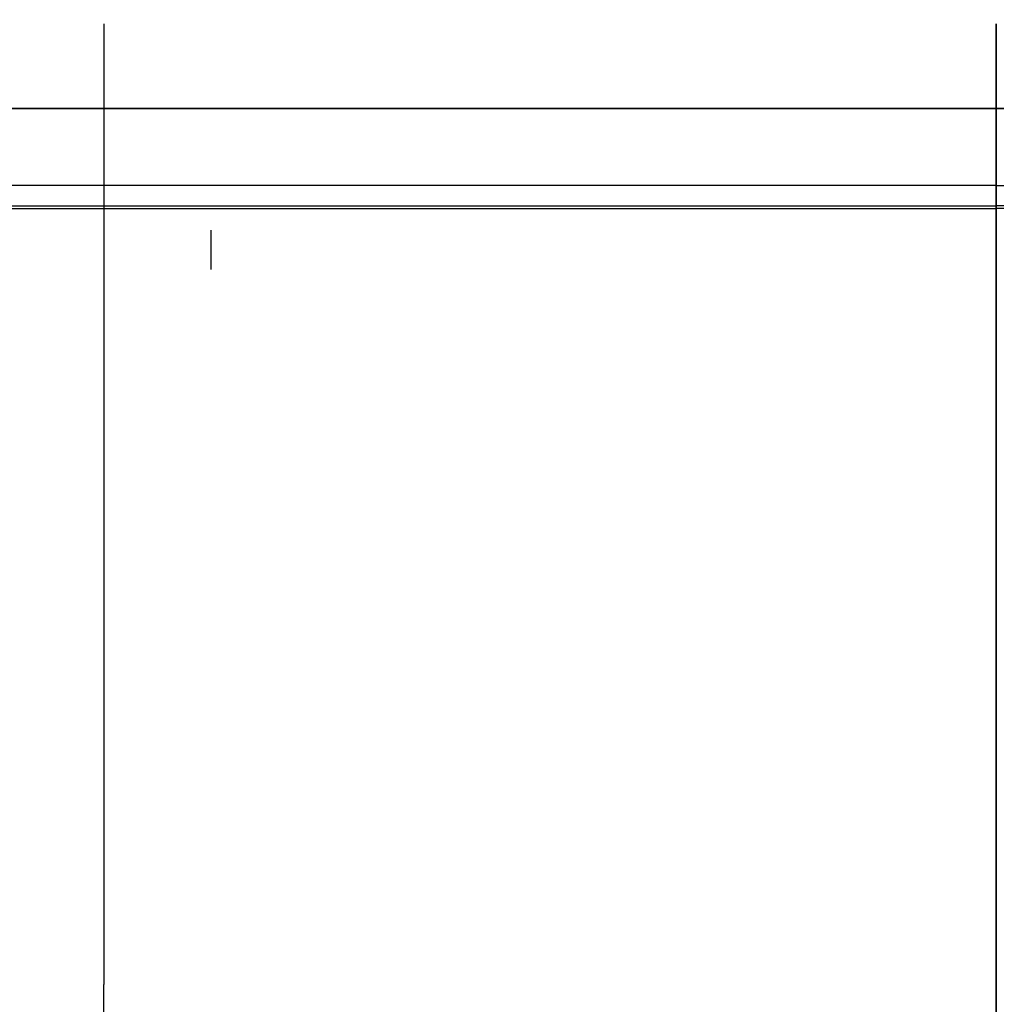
# Model space of a CAD drawing. Header units: millimetres. Extents: x -1690 to 192, y -898 to 54.
# Tile 140 of 256: x -1220 to -749, y -432 to 43. Entities that reach past the tile are written whole.
import ezdxf

# ---------------------------------------------------------------- set-up
doc = ezdxf.new("R2010")
doc.units = ezdxf.units.MM
doc.header["$MEASUREMENT"] = 0
doc.layers.add('OVIDIO 186x93x72h', color=7, linetype='Continuous')

msp = doc.modelspace()

# ---------------------------------------------------------------- linework, layer by layer
at = {"layer": 'OVIDIO 186x93x72h', "extrusion": (0, 1, 0)}
for points in [[(1663.79, 717.33), (749.11, 717.33)], [(-165.57, 717.33), (749.11, 717.33)], [(1663.79, 716.99), (749.11, 716.99)], [(749.11, 718.87), (1663.79, 718.87)], [(749.11, 717.37), (1663.79, 717.37)], [(1663.79, 717.37), (749.11, 717.37)], [(1663.79, 718.87), (749.11, 718.87)], [(749.11, 715.08), (1663.41, 715.08)], [(1663.41, 715.08), (749.11, 715.08)], [(749.11, 715.08), (-165.19, 715.08)], [(-165.19, 715.08), (749.11, 715.08)], [(-165.57, 716.99), (749.11, 716.99)], [(-165.57, 718.87), (749.11, 718.87)], [(-165.57, 717.37), (749.11, 717.37)], [(749.11, 717.37), (-165.57, 717.37)], [(749.11, 718.87), (-165.57, 718.87)], [(749.11, 695.67), (1591.14, 695.67)], [(749.11, 697.01), (1591.14, 697.01)], [(749.11, 695.67), (-92.91, 695.67)], [(749.11, 697.01), (-92.91, 697.01)], [(1525.69, 676.26), (749.11, 676.26)], [(749.11, 676.26), (1525.69, 676.26)], [(749.11, 677.6), (1525.69, 677.6)], [(1525.69, 677.6), (749.11, 677.6)], [(1525.69, 677.82), (749.11, 677.82)], [(749.11, 677.82), (1525.69, 677.82)], [(749.11, 676.15), (1525.69, 676.15)], [(-27.47, 676.26), (749.11, 676.26)], [(749.11, 676.26), (-27.47, 676.26)], [(-27.47, 677.6), (749.11, 677.6)], [(749.11, 677.6), (-27.47, 677.6)], [(749.11, 677.82), (-27.47, 677.82)], [(-27.47, 677.82), (749.11, 677.82)], [(749.11, 676.15), (-27.47, 676.15)], [(1525.69, 677.15), (749.11, 677.15)], [(749.11, 677.15), (1525.69, 677.15)], [(-27.47, 677.15), (749.11, 677.15)], [(749.11, 677.15), (-27.47, 677.15)], [(749.11, 715.96), (1577.44, 715.96)], [(1577.44, 715.96), (749.11, 715.96)], [(688.73, 659.2), (1449.68, 659.2)], [(688.73, 658.03), (1449.68, 658.03)], [(-79.22, 715.96), (749.11, 715.96)], [(749.11, 715.96), (-79.22, 715.96)], [(1577.44, 715.29), (749.11, 715.29)], [(749.11, 715.29), (1577.44, 715.29)], [(749.11, 715.87), (1576.04, 715.87)], [(1576.04, 715.87), (749.11, 715.87)], [(749.11, 717.37), (1576.04, 717.37)], [(1576.04, 717.37), (749.11, 717.37)], [(749.11, 715.29), (-79.22, 715.29)], [(-79.22, 715.29), (749.11, 715.29)], [(-77.82, 717.37), (749.11, 717.37)], [(749.11, 717.37), (-77.82, 717.37)], [(-77.82, 715.87), (749.11, 715.87)], [(749.11, 715.87), (-77.82, 715.87)], [(1566.68, 715.87), (749.11, 715.87)], [(1566.68, 717.37), (749.11, 717.37)], [(-68.46, 717.37), (749.11, 717.37)], [(-68.46, 715.87), (749.11, 715.87)], [(749.11, 715.87), (1552.27, 715.87)], [(749.11, 717.37), (1552.27, 717.37)], [(1552.27, 715.87), (749.11, 715.87)], [(1552.27, 716.62), (749.11, 716.62)], [(1552.27, 717.37), (749.11, 717.37)], [(749.11, 717.37), (-54.05, 717.37)], [(749.11, 715.87), (-54.05, 715.87)], [(-54.05, 717.37), (749.11, 717.37)], [(-54.05, 716.62), (749.11, 716.62)], [(-54.05, 715.87), (749.11, 715.87)], [(1676.99, 718.87), (749.11, 718.87)], [(749.11, 717.37), (1676.99, 717.37)], [(1676.99, 717.37), (749.11, 717.37)], [(749.11, 718.87), (1676.99, 718.87)], [(-178.77, 718.87), (749.11, 718.87)], [(749.11, 717.37), (-178.77, 717.37)], [(749.11, 718.87), (-178.77, 718.87)], [(-178.77, 717.37), (749.11, 717.37)]]:
    msp.add_lwpolyline(points, dxfattribs=at)
at = {"layer": 'OVIDIO 186x93x72h', "extrusion": (1, 0, 0)}
for points in [[(40.79, 718.87), (40.83, 718.87), (40.87, 718.87), (40.91, 718.87), (40.95, 718.87), (40.99, 718.86), (41.03, 718.86), (41.07, 718.85), (41.11, 718.85), (41.15, 718.84), (41.19, 718.83), (41.23, 718.82), (41.27, 718.81), (41.31, 718.8), (41.35, 718.79), (41.39, 718.78), (41.43, 718.77), (41.47, 718.75), (41.51, 718.74), (41.55, 718.72), (41.59, 718.71), (41.63, 718.69), (41.67, 718.67), (41.71, 718.65), (41.75, 718.63), (41.79, 718.61), (41.82, 718.59), (41.86, 718.56), (41.9, 718.54), (41.93, 718.52), (41.97, 718.49), (42, 718.46), (42.04, 718.44), (42.07, 718.41), (42.1, 718.38), (42.14, 718.35), (42.17, 718.32), (42.2, 718.29), (42.23, 718.26), (42.26, 718.23), (42.29, 718.2), (42.32, 718.17), (42.34, 718.13), (42.37, 718.1), (42.4, 718.07), (42.42, 718.03), (42.44, 718), (42.47, 717.96), (42.49, 717.93), (42.51, 717.89), (42.53, 717.85), (42.55, 717.82), (42.57, 717.78), (42.59, 717.74), (42.61, 717.71), (42.62, 717.67), (42.64, 717.63), (42.66, 717.6), (42.67, 717.56), (42.68, 717.52), (42.7, 717.48), (42.71, 717.45), (42.72, 717.41), (42.73, 717.37), (42.74, 717.33), (42.75, 717.3), (42.75, 717.26), (42.76, 717.22), (42.77, 717.18), (42.77, 717.14), (42.78, 717.1), (42.78, 717.06), (42.78, 717.02), (42.79, 716.98), (42.79, 716.94), (42.79, 716.9), (42.79, 716.86), (42.79, 716.82), (42.79, 716.78), (42.79, 716.73), (42.78, 716.69), (42.78, 716.65), (42.77, 716.61), (42.77, 716.57), (42.76, 716.52), (42.75, 716.48), (42.74, 716.44), (42.73, 716.4), (42.72, 716.36), (42.71, 716.32), (42.7, 716.27), (42.68, 716.23), (42.67, 716.19), (42.66, 716.15), (42.64, 716.11), (42.62, 716.07), (42.6, 716.03), (42.59, 715.99), (42.57, 715.95), (42.55, 715.92), (42.52, 715.88), (42.5, 715.84), (42.48, 715.8), (42.46, 715.77), (42.43, 715.73), (42.41, 715.7), (42.38, 715.66), (42.35, 715.63), (42.33, 715.59), (42.3, 715.56), (42.27, 715.53), (42.24, 715.5), (42.21, 715.47), (42.18, 715.44), (42.15, 715.41), (42.12, 715.38), (42.09, 715.35), (42.06, 715.33), (42.02, 715.3), (41.99, 715.27), (41.96, 715.25), (41.93, 715.23), (41.89, 715.2), (41.86, 715.18), (41.82, 715.16), (41.79, 715.14), (41.75, 715.12), (41.72, 715.1), (41.68, 715.08)], [(40.79, 718.87), (40.83, 718.87), (40.87, 718.87), (40.91, 718.87), (40.95, 718.87), (40.99, 718.86), (41.03, 718.86), (41.07, 718.85), (41.11, 718.85), (41.15, 718.84), (41.19, 718.83), (41.23, 718.83), (41.27, 718.82), (41.31, 718.81), (41.35, 718.79), (41.39, 718.78), (41.43, 718.77), (41.47, 718.75), (41.51, 718.74), (41.55, 718.72), (41.59, 718.71), (41.63, 718.69), (41.67, 718.67), (41.7, 718.65), (41.74, 718.63), (41.78, 718.61), (41.82, 718.59), (41.85, 718.57), (41.89, 718.54), (41.93, 718.52), (41.96, 718.49), (42, 718.47), (42.03, 718.44), (42.07, 718.41), (42.1, 718.39), (42.13, 718.36), (42.16, 718.33), (42.19, 718.3), (42.22, 718.27), (42.25, 718.24), (42.28, 718.2), (42.31, 718.17), (42.34, 718.14), (42.37, 718.11), (42.39, 718.07), (42.42, 718.04), (42.44, 718), (42.47, 717.97), (42.49, 717.93), (42.51, 717.89), (42.53, 717.86), (42.55, 717.82), (42.57, 717.79), (42.59, 717.75), (42.61, 717.71), (42.62, 717.67), (42.64, 717.64), (42.65, 717.6), (42.67, 717.56), (42.68, 717.52), (42.69, 717.48), (42.71, 717.45), (42.72, 717.41), (42.73, 717.37), (42.74, 717.33), (42.75, 717.3), (42.75, 717.26), (42.76, 717.22), (42.77, 717.18), (42.77, 717.14), (42.78, 717.1), (42.78, 717.06), (42.78, 717.02), (42.79, 716.98), (42.79, 716.94), (42.79, 716.9), (42.79, 716.85), (42.79, 716.81), (42.79, 716.77), (42.78, 716.73), (42.78, 716.69), (42.78, 716.65), (42.77, 716.6), (42.77, 716.56), (42.76, 716.52), (42.75, 716.48), (42.74, 716.43), (42.73, 716.39), (42.72, 716.35), (42.71, 716.31), (42.7, 716.27), (42.68, 716.23), (42.67, 716.19), (42.65, 716.15), (42.64, 716.11), (42.62, 716.07), (42.6, 716.03), (42.58, 715.99), (42.56, 715.95), (42.54, 715.91), (42.52, 715.87), (42.5, 715.83), (42.48, 715.8), (42.45, 715.76), (42.43, 715.73), (42.4, 715.69), (42.38, 715.66), (42.35, 715.62), (42.32, 715.59), (42.3, 715.56), (42.27, 715.53), (42.24, 715.49), (42.21, 715.46), (42.18, 715.43), (42.15, 715.41), (42.12, 715.38), (42.09, 715.35), (42.05, 715.32), (42.02, 715.3), (41.99, 715.27), (41.96, 715.25), (41.92, 715.23), (41.89, 715.2), (41.86, 715.18), (41.82, 715.16), (41.79, 715.14), (41.75, 715.12), (41.72, 715.1), (41.68, 715.08)], [(41.68, 715.08), (41.72, 715.1), (41.75, 715.12), (41.79, 715.14), (41.82, 715.16), (41.86, 715.18), (41.89, 715.2), (41.92, 715.23), (41.96, 715.25), (41.99, 715.27), (42.02, 715.3), (42.05, 715.32), (42.09, 715.35), (42.12, 715.38), (42.15, 715.41), (42.18, 715.43), (42.21, 715.46), (42.24, 715.49), (42.27, 715.53), (42.3, 715.56), (42.32, 715.59), (42.35, 715.62), (42.38, 715.66), (42.4, 715.69), (42.43, 715.73), (42.45, 715.76), (42.48, 715.8), (42.5, 715.83), (42.52, 715.87), (42.54, 715.91), (42.56, 715.95), (42.58, 715.99), (42.6, 716.03), (42.62, 716.07), (42.64, 716.11), (42.65, 716.15), (42.67, 716.19), (42.68, 716.23), (42.7, 716.27), (42.71, 716.31), (42.72, 716.35), (42.73, 716.39), (42.74, 716.43), (42.75, 716.48), (42.76, 716.52), (42.77, 716.56), (42.77, 716.6), (42.78, 716.65), (42.78, 716.69), (42.78, 716.73), (42.79, 716.77), (42.79, 716.81), (42.79, 716.85), (42.79, 716.9), (42.79, 716.94), (42.79, 716.98), (42.78, 717.02), (42.78, 717.06), (42.78, 717.1), (42.77, 717.14), (42.77, 717.18), (42.76, 717.22), (42.75, 717.26), (42.75, 717.3), (42.74, 717.33), (42.73, 717.37), (42.72, 717.41), (42.71, 717.45), (42.69, 717.48), (42.68, 717.52), (42.67, 717.56), (42.65, 717.6), (42.64, 717.64), (42.62, 717.67), (42.61, 717.71), (42.59, 717.75), (42.57, 717.79), (42.55, 717.82), (42.53, 717.86), (42.51, 717.89), (42.49, 717.93), (42.47, 717.97), (42.44, 718), (42.42, 718.04), (42.39, 718.07), (42.37, 718.11), (42.34, 718.14), (42.31, 718.17), (42.28, 718.2), (42.25, 718.24), (42.22, 718.27), (42.19, 718.3), (42.16, 718.33), (42.13, 718.36), (42.1, 718.39), (42.07, 718.41), (42.03, 718.44), (42, 718.47), (41.96, 718.49), (41.93, 718.52), (41.89, 718.54), (41.85, 718.57), (41.82, 718.59), (41.78, 718.61), (41.74, 718.63), (41.7, 718.65), (41.67, 718.67), (41.63, 718.69), (41.59, 718.71), (41.55, 718.72), (41.51, 718.74), (41.47, 718.75), (41.43, 718.77), (41.39, 718.78), (41.35, 718.79), (41.31, 718.81), (41.27, 718.82), (41.23, 718.83), (41.19, 718.83), (41.15, 718.84), (41.11, 718.85), (41.07, 718.85), (41.03, 718.86), (40.99, 718.86), (40.95, 718.87), (40.91, 718.87), (40.87, 718.87), (40.83, 718.87), (40.79, 718.87)], [(40.79, 717.37), (40.8, 717.37), (40.81, 717.37), (40.82, 717.37), (40.83, 717.37), (40.84, 717.37), (40.85, 717.37), (40.86, 717.37), (40.87, 717.37), (40.88, 717.37), (40.89, 717.36), (40.9, 717.36), (40.91, 717.36), (40.92, 717.36), (40.93, 717.35), (40.94, 717.35), (40.95, 717.35), (40.96, 717.34), (40.97, 717.34), (40.98, 717.34), (40.99, 717.33), (41, 717.33), (41.01, 717.32), (41.02, 717.32), (41.03, 717.31), (41.04, 717.31), (41.05, 717.3), (41.06, 717.3), (41.07, 717.29), (41.08, 717.28), (41.08, 717.28), (41.09, 717.27), (41.1, 717.26), (41.11, 717.26), (41.12, 717.25), (41.13, 717.24), (41.13, 717.24), (41.14, 717.23), (41.15, 717.22), (41.16, 717.21), (41.16, 717.21), (41.17, 717.2), (41.18, 717.19), (41.19, 717.18), (41.19, 717.17), (41.2, 717.16), (41.2, 717.15), (41.21, 717.15), (41.22, 717.14), (41.22, 717.13), (41.23, 717.12), (41.23, 717.11), (41.24, 717.1), (41.24, 717.09), (41.24, 717.08), (41.25, 717.07), (41.25, 717.06), (41.26, 717.05), (41.26, 717.04), (41.26, 717.04), (41.27, 717.03), (41.27, 717.02), (41.27, 717.01), (41.27, 717), (41.28, 716.99), (41.28, 716.98), (41.28, 716.97), (41.28, 716.96), (41.28, 716.95), (41.29, 716.94), (41.29, 716.93), (41.29, 716.92), (41.29, 716.91), (41.29, 716.9), (41.29, 716.89), (41.29, 716.88), (41.29, 716.87), (41.29, 716.86), (41.29, 716.85), (41.29, 716.84), (41.29, 716.83), (41.29, 716.82), (41.29, 716.81), (41.28, 716.8), (41.28, 716.79), (41.28, 716.78), (41.28, 716.77), (41.28, 716.75), (41.27, 716.74), (41.27, 716.73), (41.27, 716.72), (41.26, 716.71), (41.26, 716.7), (41.26, 716.69), (41.25, 716.68), (41.25, 716.67), (41.24, 716.66), (41.24, 716.65), (41.23, 716.64), (41.23, 716.63), (41.22, 716.62), (41.22, 716.62), (41.21, 716.61), (41.21, 716.6), (41.2, 716.59), (41.19, 716.58), (41.19, 716.57), (41.18, 716.56), (41.17, 716.55), (41.17, 716.55), (41.16, 716.54), (41.15, 716.53), (41.15, 716.52), (41.14, 716.51), (41.13, 716.51), (41.12, 716.5), (41.12, 716.49), (41.11, 716.49), (41.1, 716.48), (41.09, 716.47), (41.08, 716.47), (41.07, 716.46), (41.07, 716.46), (41.06, 716.45), (41.05, 716.45), (41.04, 716.44), (41.03, 716.44), (41.02, 716.43), (41.01, 716.43)], [(41.68, 715.08), (-35.97, 676.26)], [(41.01, 716.43), (-36.64, 677.6)], [(41.68, 715.08), (-35.97, 676.26)], [(-35.97, 676.26), (41.68, 715.08)], [(41.01, 716.43), (41.02, 716.43), (41.03, 716.44), (41.04, 716.44), (41.05, 716.45), (41.06, 716.45), (41.06, 716.46), (41.07, 716.46), (41.08, 716.47), (41.09, 716.47), (41.1, 716.48), (41.11, 716.49), (41.11, 716.49), (41.12, 716.5), (41.13, 716.51), (41.14, 716.51), (41.14, 716.52), (41.15, 716.53), (41.16, 716.54), (41.17, 716.55), (41.17, 716.55), (41.18, 716.56), (41.19, 716.57), (41.19, 716.58), (41.2, 716.59), (41.21, 716.6), (41.21, 716.61), (41.22, 716.61), (41.22, 716.62), (41.23, 716.63), (41.23, 716.64), (41.24, 716.65), (41.24, 716.66), (41.25, 716.67), (41.25, 716.68), (41.26, 716.69), (41.26, 716.7), (41.26, 716.71), (41.27, 716.72), (41.27, 716.73), (41.27, 716.74), (41.27, 716.75), (41.28, 716.76), (41.28, 716.78), (41.28, 716.79), (41.28, 716.8), (41.28, 716.81), (41.29, 716.82), (41.29, 716.83), (41.29, 716.84), (41.29, 716.85), (41.29, 716.86), (41.29, 716.87), (41.29, 716.88), (41.29, 716.89), (41.29, 716.9), (41.29, 716.91), (41.29, 716.92), (41.29, 716.93), (41.29, 716.94), (41.28, 716.95), (41.28, 716.96), (41.28, 716.97), (41.28, 716.98), (41.28, 716.99), (41.27, 717), (41.27, 717.01), (41.27, 717.02), (41.27, 717.03), (41.26, 717.04), (41.26, 717.05), (41.26, 717.06), (41.25, 717.06), (41.25, 717.07), (41.24, 717.08), (41.24, 717.09), (41.23, 717.1), (41.23, 717.11), (41.22, 717.12), (41.22, 717.13), (41.21, 717.14), (41.21, 717.15), (41.2, 717.16), (41.2, 717.16), (41.19, 717.17), (41.18, 717.18), (41.18, 717.19), (41.17, 717.2), (41.16, 717.21), (41.16, 717.21), (41.15, 717.22), (41.14, 717.23), (41.13, 717.24), (41.12, 717.24), (41.12, 717.25), (41.11, 717.26), (41.1, 717.27), (41.09, 717.27), (41.08, 717.28), (41.07, 717.29), (41.06, 717.29), (41.06, 717.3), (41.05, 717.3), (41.04, 717.31), (41.03, 717.31), (41.02, 717.32), (41.01, 717.32), (41, 717.33), (40.99, 717.33), (40.98, 717.34), (40.97, 717.34), (40.96, 717.34), (40.95, 717.35), (40.94, 717.35), (40.93, 717.35), (40.92, 717.36), (40.91, 717.36), (40.9, 717.36), (40.89, 717.36), (40.88, 717.37), (40.87, 717.37), (40.86, 717.37), (40.85, 717.37), (40.84, 717.37), (40.83, 717.37), (40.82, 717.37), (40.81, 717.37), (40.8, 717.37), (40.79, 717.37)], [(40.79, 717.37), (40.8, 717.37), (40.81, 717.37), (40.82, 717.37), (40.83, 717.37), (40.84, 717.37), (40.85, 717.37), (40.86, 717.37), (40.87, 717.37), (40.88, 717.37), (40.89, 717.36), (40.9, 717.36), (40.91, 717.36), (40.92, 717.36), (40.93, 717.35), (40.94, 717.35), (40.95, 717.35), (40.96, 717.34), (40.97, 717.34), (40.98, 717.34), (40.99, 717.33), (41, 717.33), (41.01, 717.32), (41.02, 717.32), (41.03, 717.31), (41.04, 717.31), (41.05, 717.3), (41.06, 717.3), (41.06, 717.29), (41.07, 717.29), (41.08, 717.28), (41.09, 717.27), (41.1, 717.27), (41.11, 717.26), (41.12, 717.25), (41.12, 717.24), (41.13, 717.24), (41.14, 717.23), (41.15, 717.22), (41.16, 717.21), (41.16, 717.21), (41.17, 717.2), (41.18, 717.19), (41.18, 717.18), (41.19, 717.17), (41.2, 717.16), (41.2, 717.16), (41.21, 717.15), (41.21, 717.14), (41.22, 717.13), (41.22, 717.12), (41.23, 717.11), (41.23, 717.1), (41.24, 717.09), (41.24, 717.08), (41.25, 717.07), (41.25, 717.06), (41.26, 717.06), (41.26, 717.05), (41.26, 717.04), (41.27, 717.03), (41.27, 717.02), (41.27, 717.01), (41.27, 717), (41.28, 716.99), (41.28, 716.98), (41.28, 716.97), (41.28, 716.96), (41.28, 716.95), (41.29, 716.94), (41.29, 716.93), (41.29, 716.92), (41.29, 716.91), (41.29, 716.9), (41.29, 716.89), (41.29, 716.88), (41.29, 716.87), (41.29, 716.86), (41.29, 716.85), (41.29, 716.84), (41.29, 716.83), (41.29, 716.82), (41.28, 716.81), (41.28, 716.8), (41.28, 716.79), (41.28, 716.78), (41.28, 716.76), (41.27, 716.75), (41.27, 716.74), (41.27, 716.73), (41.27, 716.72), (41.26, 716.71), (41.26, 716.7), (41.26, 716.69), (41.25, 716.68), (41.25, 716.67), (41.24, 716.66), (41.24, 716.65), (41.23, 716.64), (41.23, 716.63), (41.22, 716.62), (41.22, 716.61), (41.21, 716.61), (41.21, 716.6), (41.2, 716.59), (41.19, 716.58), (41.19, 716.57), (41.18, 716.56), (41.17, 716.55), (41.17, 716.55), (41.16, 716.54), (41.15, 716.53), (41.14, 716.52), (41.14, 716.51), (41.13, 716.51), (41.12, 716.5), (41.11, 716.49), (41.11, 716.49), (41.1, 716.48), (41.09, 716.47), (41.08, 716.47), (41.07, 716.46), (41.06, 716.46), (41.06, 716.45), (41.05, 716.45), (41.04, 716.44), (41.03, 716.44), (41.02, 716.43), (41.01, 716.43)], [(-36.64, 677.6), (41.01, 716.43)], [(41.01, 716.43), (-36.64, 677.6)], [(40.79, 717.37), (-422.09, 717.37)], [(-422.09, 717.37), (40.79, 717.37)], [(-37.32, 677.82), (-56.39, 715.96)], [(-38.66, 677.15), (-38.63, 677.11), (-38.61, 677.06), (-38.59, 677.02), (-38.56, 676.98), (-38.54, 676.94), (-38.51, 676.9), (-38.48, 676.86), (-38.45, 676.82), (-38.42, 676.78), (-38.39, 676.74), (-38.35, 676.71), (-38.32, 676.67), (-38.29, 676.63), (-38.25, 676.6), (-38.21, 676.57), (-38.18, 676.53), (-38.14, 676.5), (-38.1, 676.47), (-38.06, 676.44), (-38.02, 676.41), (-37.98, 676.38), (-37.94, 676.36), (-37.9, 676.33), (-37.85, 676.3), (-37.81, 676.28), (-37.77, 676.26), (-37.72, 676.24), (-37.68, 676.22), (-37.64, 676.2), (-37.59, 676.18), (-37.55, 676.16), (-37.5, 676.15), (-37.46, 676.13), (-37.41, 676.12), (-37.36, 676.11), (-37.32, 676.1), (-37.27, 676.08), (-37.22, 676.08), (-37.17, 676.07), (-37.12, 676.06), (-37.07, 676.06), (-37.02, 676.05), (-36.98, 676.05), (-36.93, 676.05), (-36.88, 676.04), (-36.83, 676.04), (-36.78, 676.05), (-36.73, 676.05), (-36.68, 676.05), (-36.63, 676.06), (-36.58, 676.07), (-36.53, 676.07), (-36.48, 676.08), (-36.43, 676.09), (-36.38, 676.1), (-36.34, 676.12), (-36.29, 676.13), (-36.24, 676.14), (-36.2, 676.16), (-36.15, 676.18), (-36.11, 676.2), (-36.06, 676.21), (-36.02, 676.23), (-35.97, 676.26)], [(-37.32, 677.82), (-37.31, 677.81), (-37.3, 677.8), (-37.3, 677.79), (-37.29, 677.78), (-37.28, 677.77), (-37.28, 677.76), (-37.27, 677.75), (-37.26, 677.74), (-37.26, 677.73), (-37.25, 677.72), (-37.24, 677.71), (-37.23, 677.7), (-37.22, 677.69), (-37.21, 677.68), (-37.2, 677.67), (-37.2, 677.67), (-37.19, 677.66), (-37.18, 677.65), (-37.17, 677.64), (-37.16, 677.64), (-37.15, 677.63), (-37.14, 677.62), (-37.13, 677.62), (-37.11, 677.61), (-37.1, 677.6), (-37.09, 677.6), (-37.08, 677.59), (-37.07, 677.59), (-37.06, 677.58), (-37.05, 677.58), (-37.04, 677.57), (-37.03, 677.57), (-37.01, 677.57), (-37, 677.56), (-36.99, 677.56), (-36.98, 677.56), (-36.97, 677.55), (-36.96, 677.55), (-36.94, 677.55), (-36.93, 677.55), (-36.92, 677.55), (-36.91, 677.55), (-36.89, 677.55), (-36.88, 677.54), (-36.87, 677.54), (-36.86, 677.54), (-36.85, 677.54), (-36.83, 677.55), (-36.82, 677.55), (-36.81, 677.55), (-36.8, 677.55), (-36.78, 677.55), (-36.77, 677.55), (-36.76, 677.56), (-36.75, 677.56), (-36.74, 677.56), (-36.72, 677.57), (-36.71, 677.57), (-36.7, 677.57), (-36.69, 677.58), (-36.68, 677.58), (-36.67, 677.59), (-36.66, 677.59), (-36.64, 677.6)], [(-35.97, 676.26), (-36.01, 676.24), (-36.05, 676.22), (-36.1, 676.2), (-36.14, 676.18), (-36.18, 676.17), (-36.22, 676.15), (-36.27, 676.14), (-36.31, 676.12), (-36.36, 676.11), (-36.41, 676.1), (-36.45, 676.09), (-36.5, 676.08), (-36.55, 676.07), (-36.6, 676.06), (-36.65, 676.06), (-36.69, 676.05), (-36.74, 676.05), (-36.79, 676.05), (-36.84, 676.04), (-36.9, 676.04), (-36.95, 676.05), (-37, 676.05), (-37.05, 676.05), (-37.1, 676.06), (-37.15, 676.06), (-37.2, 676.07), (-37.25, 676.08), (-37.3, 676.09), (-37.35, 676.1), (-37.4, 676.12), (-37.45, 676.13), (-37.5, 676.15), (-37.55, 676.16), (-37.6, 676.18), (-37.65, 676.2), (-37.69, 676.22), (-37.74, 676.24), (-37.79, 676.27), (-37.83, 676.29), (-37.88, 676.32), (-37.92, 676.34), (-37.96, 676.37), (-38, 676.4), (-38.05, 676.43), (-38.09, 676.46), (-38.13, 676.49), (-38.16, 676.52), (-38.2, 676.55), (-38.24, 676.59), (-38.27, 676.62), (-38.31, 676.66), (-38.34, 676.69), (-38.37, 676.73), (-38.41, 676.76), (-38.44, 676.8), (-38.46, 676.84), (-38.49, 676.88), (-38.52, 676.92), (-38.54, 676.95), (-38.57, 676.99), (-38.59, 677.03), (-38.62, 677.07), (-38.64, 677.11), (-38.66, 677.15)], [(-38.66, 677.15), (-38.64, 677.11), (-38.62, 677.07), (-38.59, 677.03), (-38.57, 676.99), (-38.54, 676.95), (-38.52, 676.92), (-38.49, 676.88), (-38.46, 676.84), (-38.44, 676.8), (-38.41, 676.76), (-38.37, 676.73), (-38.34, 676.69), (-38.31, 676.66), (-38.27, 676.62), (-38.24, 676.59), (-38.2, 676.55), (-38.16, 676.52), (-38.13, 676.49), (-38.09, 676.46), (-38.05, 676.43), (-38, 676.4), (-37.96, 676.37), (-37.92, 676.34), (-37.88, 676.32), (-37.83, 676.29), (-37.79, 676.27), (-37.74, 676.24), (-37.69, 676.22), (-37.65, 676.2), (-37.6, 676.18), (-37.55, 676.16), (-37.5, 676.15), (-37.45, 676.13), (-37.4, 676.12), (-37.35, 676.1), (-37.3, 676.09), (-37.25, 676.08), (-37.2, 676.07), (-37.15, 676.06), (-37.1, 676.06), (-37.05, 676.05), (-37, 676.05), (-36.95, 676.05), (-36.9, 676.04), (-36.84, 676.04), (-36.79, 676.05), (-36.74, 676.05), (-36.69, 676.05), (-36.65, 676.06), (-36.6, 676.06), (-36.55, 676.07), (-36.5, 676.08), (-36.45, 676.09), (-36.41, 676.1), (-36.36, 676.11), (-36.31, 676.12), (-36.27, 676.14), (-36.22, 676.15), (-36.18, 676.17), (-36.14, 676.18), (-36.1, 676.2), (-36.05, 676.22), (-36.01, 676.24), (-35.97, 676.26)], [(-37.32, 677.82), (-37.31, 677.81), (-37.3, 677.8), (-37.3, 677.79), (-37.29, 677.78), (-37.29, 677.77), (-37.28, 677.76), (-37.27, 677.75), (-37.27, 677.74), (-37.26, 677.73), (-37.25, 677.72), (-37.24, 677.72), (-37.24, 677.71), (-37.23, 677.7), (-37.22, 677.69), (-37.21, 677.68), (-37.2, 677.67), (-37.19, 677.66), (-37.18, 677.66), (-37.17, 677.65), (-37.16, 677.64), (-37.15, 677.63), (-37.14, 677.63), (-37.13, 677.62), (-37.12, 677.61), (-37.11, 677.61), (-37.1, 677.6), (-37.09, 677.59), (-37.07, 677.59), (-37.06, 677.58), (-37.05, 677.58), (-37.04, 677.57), (-37.03, 677.57), (-37.01, 677.57), (-37, 677.56), (-36.99, 677.56), (-36.98, 677.56), (-36.96, 677.55), (-36.95, 677.55), (-36.94, 677.55), (-36.93, 677.55), (-36.91, 677.55), (-36.9, 677.55), (-36.89, 677.54), (-36.87, 677.54), (-36.86, 677.54), (-36.85, 677.54), (-36.84, 677.55), (-36.82, 677.55), (-36.81, 677.55), (-36.8, 677.55), (-36.79, 677.55), (-36.78, 677.55), (-36.76, 677.56), (-36.75, 677.56), (-36.74, 677.56), (-36.73, 677.56), (-36.72, 677.57), (-36.71, 677.57), (-36.7, 677.57), (-36.69, 677.58), (-36.68, 677.58), (-36.66, 677.59), (-36.65, 677.59), (-36.64, 677.6)], [(-36.64, 677.6), (-36.65, 677.59), (-36.66, 677.59), (-36.68, 677.58), (-36.69, 677.58), (-36.7, 677.57), (-36.71, 677.57), (-36.72, 677.57), (-36.73, 677.56), (-36.74, 677.56), (-36.75, 677.56), (-36.76, 677.56), (-36.78, 677.55), (-36.79, 677.55), (-36.8, 677.55), (-36.81, 677.55), (-36.82, 677.55), (-36.84, 677.55), (-36.85, 677.54), (-36.86, 677.54), (-36.87, 677.54), (-36.89, 677.54), (-36.9, 677.55), (-36.91, 677.55), (-36.93, 677.55), (-36.94, 677.55), (-36.95, 677.55), (-36.96, 677.55), (-36.98, 677.56), (-36.99, 677.56), (-37, 677.56), (-37.01, 677.57), (-37.03, 677.57), (-37.04, 677.57), (-37.05, 677.58), (-37.06, 677.58), (-37.07, 677.59), (-37.09, 677.59), (-37.1, 677.6), (-37.11, 677.61), (-37.12, 677.61), (-37.13, 677.62), (-37.14, 677.63), (-37.15, 677.63), (-37.16, 677.64), (-37.17, 677.65), (-37.18, 677.66), (-37.19, 677.66), (-37.2, 677.67), (-37.21, 677.68), (-37.22, 677.69), (-37.23, 677.7), (-37.24, 677.71), (-37.24, 677.72), (-37.25, 677.72), (-37.26, 677.73), (-37.27, 677.74), (-37.27, 677.75), (-37.28, 677.76), (-37.29, 677.77), (-37.29, 677.78), (-37.3, 677.79), (-37.3, 677.8), (-37.31, 677.81), (-37.32, 677.82)], [(-56.39, 715.96), (-37.32, 677.82)], [(-37.32, 677.82), (-56.39, 715.96)], [(-38.66, 677.15), (-57.73, 715.29)], [(-38.66, 677.15), (-57.73, 715.29)], [(-57.73, 715.29), (-38.66, 677.15)], [(-56.39, 715.96), (-56.43, 716.04), (-56.47, 716.11), (-56.51, 716.19), (-56.56, 716.26), (-56.61, 716.33), (-56.66, 716.4), (-56.72, 716.47), (-56.78, 716.53), (-56.84, 716.6), (-56.87, 716.63), (-56.9, 716.66), (-56.93, 716.69), (-56.97, 716.72), (-57, 716.75), (-57.03, 716.78), (-57.07, 716.81), (-57.1, 716.84), (-57.14, 716.87), (-57.18, 716.89), (-57.21, 716.92), (-57.25, 716.94), (-57.29, 716.97), (-57.33, 716.99), (-57.37, 717.02), (-57.4, 717.04), (-57.44, 717.06), (-57.48, 717.08), (-57.52, 717.1), (-57.57, 717.12), (-57.61, 717.14), (-57.65, 717.16), (-57.69, 717.18), (-57.73, 717.19), (-57.77, 717.21), (-57.81, 717.23), (-57.86, 717.24), (-57.9, 717.25), (-57.98, 717.28), (-58.07, 717.3), (-58.16, 717.32), (-58.24, 717.34), (-58.33, 717.35), (-58.41, 717.36), (-58.5, 717.37), (-58.58, 717.37), (-58.67, 717.37)], [(-58.67, 717.37), (-58.58, 717.37), (-58.5, 717.37), (-58.41, 717.36), (-58.33, 717.35), (-58.24, 717.34), (-58.16, 717.32), (-58.07, 717.3), (-57.98, 717.28), (-57.9, 717.25), (-57.86, 717.24), (-57.81, 717.23), (-57.77, 717.21), (-57.73, 717.19), (-57.69, 717.18), (-57.65, 717.16), (-57.61, 717.14), (-57.57, 717.12), (-57.52, 717.1), (-57.48, 717.08), (-57.44, 717.06), (-57.4, 717.04), (-57.37, 717.02), (-57.33, 716.99), (-57.29, 716.97), (-57.25, 716.94), (-57.21, 716.92), (-57.18, 716.89), (-57.14, 716.87), (-57.1, 716.84), (-57.07, 716.81), (-57.03, 716.78), (-57, 716.75), (-56.97, 716.72), (-56.93, 716.69), (-56.9, 716.66), (-56.87, 716.63), (-56.84, 716.6), (-56.78, 716.53), (-56.72, 716.47), (-56.66, 716.4), (-56.61, 716.33), (-56.56, 716.26), (-56.51, 716.19), (-56.47, 716.11), (-56.43, 716.04), (-56.39, 715.96)], [(-56.39, 715.96), (-56.43, 716.04), (-56.47, 716.11), (-56.51, 716.19), (-56.56, 716.26), (-56.61, 716.33), (-56.66, 716.4), (-56.72, 716.47), (-56.78, 716.53), (-56.84, 716.6), (-56.87, 716.63), (-56.9, 716.66), (-56.93, 716.69), (-56.97, 716.72), (-57, 716.75), (-57.03, 716.78), (-57.07, 716.81), (-57.1, 716.84), (-57.14, 716.87), (-57.18, 716.89), (-57.21, 716.92), (-57.25, 716.94), (-57.29, 716.97), (-57.33, 716.99), (-57.37, 717.02), (-57.4, 717.04), (-57.44, 717.06), (-57.48, 717.08), (-57.52, 717.1), (-57.57, 717.12), (-57.61, 717.14), (-57.65, 717.16), (-57.69, 717.18), (-57.73, 717.19), (-57.77, 717.21), (-57.81, 717.23), (-57.86, 717.24), (-57.9, 717.25), (-57.98, 717.28), (-58.07, 717.3), (-58.16, 717.32), (-58.24, 717.34), (-58.33, 717.35), (-58.41, 717.36), (-58.5, 717.37), (-58.58, 717.37), (-58.67, 717.37)], [(-57.73, 715.29), (-57.74, 715.32), (-57.76, 715.35), (-57.78, 715.38), (-57.8, 715.41), (-57.82, 715.44), (-57.84, 715.47), (-57.86, 715.5), (-57.89, 715.53), (-57.91, 715.55), (-57.93, 715.57), (-57.94, 715.58), (-57.95, 715.59), (-57.97, 715.61), (-57.98, 715.62), (-57.99, 715.63), (-58.01, 715.64), (-58.02, 715.65), (-58.04, 715.66), (-58.05, 715.68), (-58.07, 715.69), (-58.08, 715.7), (-58.1, 715.71), (-58.12, 715.72), (-58.13, 715.73), (-58.15, 715.74), (-58.16, 715.74), (-58.18, 715.75), (-58.2, 715.76), (-58.21, 715.77), (-58.23, 715.78), (-58.25, 715.79), (-58.26, 715.79), (-58.28, 715.8), (-58.3, 715.81), (-58.32, 715.81), (-58.33, 715.82), (-58.35, 715.82), (-58.39, 715.84), (-58.42, 715.84), (-58.46, 715.85), (-58.49, 715.86), (-58.53, 715.86), (-58.56, 715.87), (-58.6, 715.87), (-58.63, 715.87), (-58.67, 715.87)], [(-57.73, 715.29), (-57.74, 715.32), (-57.76, 715.35), (-57.78, 715.38), (-57.8, 715.41), (-57.82, 715.44), (-57.84, 715.47), (-57.86, 715.5), (-57.89, 715.53), (-57.91, 715.55), (-57.93, 715.57), (-57.94, 715.58), (-57.95, 715.59), (-57.97, 715.61), (-57.98, 715.62), (-57.99, 715.63), (-58.01, 715.64), (-58.02, 715.65), (-58.04, 715.66), (-58.05, 715.68), (-58.07, 715.69), (-58.08, 715.7), (-58.1, 715.71), (-58.12, 715.72), (-58.13, 715.73), (-58.15, 715.74), (-58.16, 715.74), (-58.18, 715.75), (-58.2, 715.76), (-58.21, 715.77), (-58.23, 715.78), (-58.25, 715.79), (-58.26, 715.79), (-58.28, 715.8), (-58.3, 715.81), (-58.32, 715.81), (-58.33, 715.82), (-58.35, 715.82), (-58.39, 715.84), (-58.42, 715.84), (-58.46, 715.85), (-58.49, 715.86), (-58.53, 715.86), (-58.56, 715.87), (-58.6, 715.87), (-58.63, 715.87), (-58.67, 715.87)], [(-58.67, 715.87), (-58.63, 715.87), (-58.6, 715.87), (-58.56, 715.87), (-58.53, 715.86), (-58.49, 715.86), (-58.46, 715.85), (-58.42, 715.84), (-58.39, 715.84), (-58.35, 715.82), (-58.33, 715.82), (-58.32, 715.81), (-58.3, 715.81), (-58.28, 715.8), (-58.26, 715.79), (-58.25, 715.79), (-58.23, 715.78), (-58.21, 715.77), (-58.2, 715.76), (-58.18, 715.75), (-58.16, 715.74), (-58.15, 715.74), (-58.13, 715.73), (-58.12, 715.72), (-58.1, 715.71), (-58.08, 715.7), (-58.07, 715.69), (-58.05, 715.68), (-58.04, 715.66), (-58.02, 715.65), (-58.01, 715.64), (-57.99, 715.63), (-57.98, 715.62), (-57.97, 715.61), (-57.95, 715.59), (-57.94, 715.58), (-57.93, 715.57), (-57.91, 715.55), (-57.89, 715.53), (-57.86, 715.5), (-57.84, 715.47), (-57.82, 715.44), (-57.8, 715.41), (-57.78, 715.38), (-57.76, 715.35), (-57.74, 715.32), (-57.73, 715.29)], [(-77.55, 717.37), (-77.55, 715.87)], [(-77.55, 715.87), (-77.55, 717.37)], [(-77.55, 717.37), (-77.55, 715.87)], [(-884.97, 717.37), (-422.09, 717.37)], [(-422.09, 717.37), (-884.97, 717.37)]]:
    msp.add_lwpolyline(points, dxfattribs=at)
at = {"layer": 'OVIDIO 186x93x72h', "extrusion": (7.53877e-07, 1, 0)}
for points in [[(749.11, 716.43), (1663.41, 716.43)], [(1663.41, 716.43), (749.11, 716.43)]]:
    msp.add_lwpolyline(points, dxfattribs=at)
at = {"layer": 'OVIDIO 186x93x72h'}
for points in [[(-1179.11, 40.79), (-1179.11, -422.09)], [(-1179.11, 40.79), (-1179.11, -422.09)], [(-749.11, -422.09), (-749.11, 40.79)], [(-749.11, 40.79), (-749.11, -422.09)], [(-749.11, -37.03), (-1525.69, -37.03)], [(-749.11, -37.03), (27.47, -37.03)], [(-1588.01, -46.85), (-749.11, -46.85)], [(89.79, -46.85), (-749.11, -46.85)], [(-1588.01, -48.19), (-749.11, -48.19)], [(89.79, -48.19), (-749.11, -48.19)], [(-1127.58, -58.67), (-1127.58, -77.55)], [(-1127.58, -58.67), (-1127.58, -77.55)], [(-749.11, -58.67), (-749.11, -77.55)], [(-749.11, -77.55), (-749.11, -58.67)], [(-749.11, -58.67), (-749.11, -77.55)], [(-749.11, -77.55), (-749.11, -58.67)], [(-1179.11, -884.97), (-1179.11, -422.09)], [(-1179.11, -884.97), (-1179.11, -422.09)], [(-749.11, -422.09), (-749.11, -884.97)], [(-749.11, -884.97), (-749.11, -422.09)]]:
    msp.add_lwpolyline(points, dxfattribs=at)
at = {"layer": 'OVIDIO 186x93x72h', "extrusion": (-7.53877e-07, 1, 0)}
for points in [[(-165.19, 716.43), (749.11, 716.43)], [(749.11, 716.43), (-165.19, 716.43)]]:
    msp.add_lwpolyline(points, dxfattribs=at)

doc.saveas('drawing.dxf')
